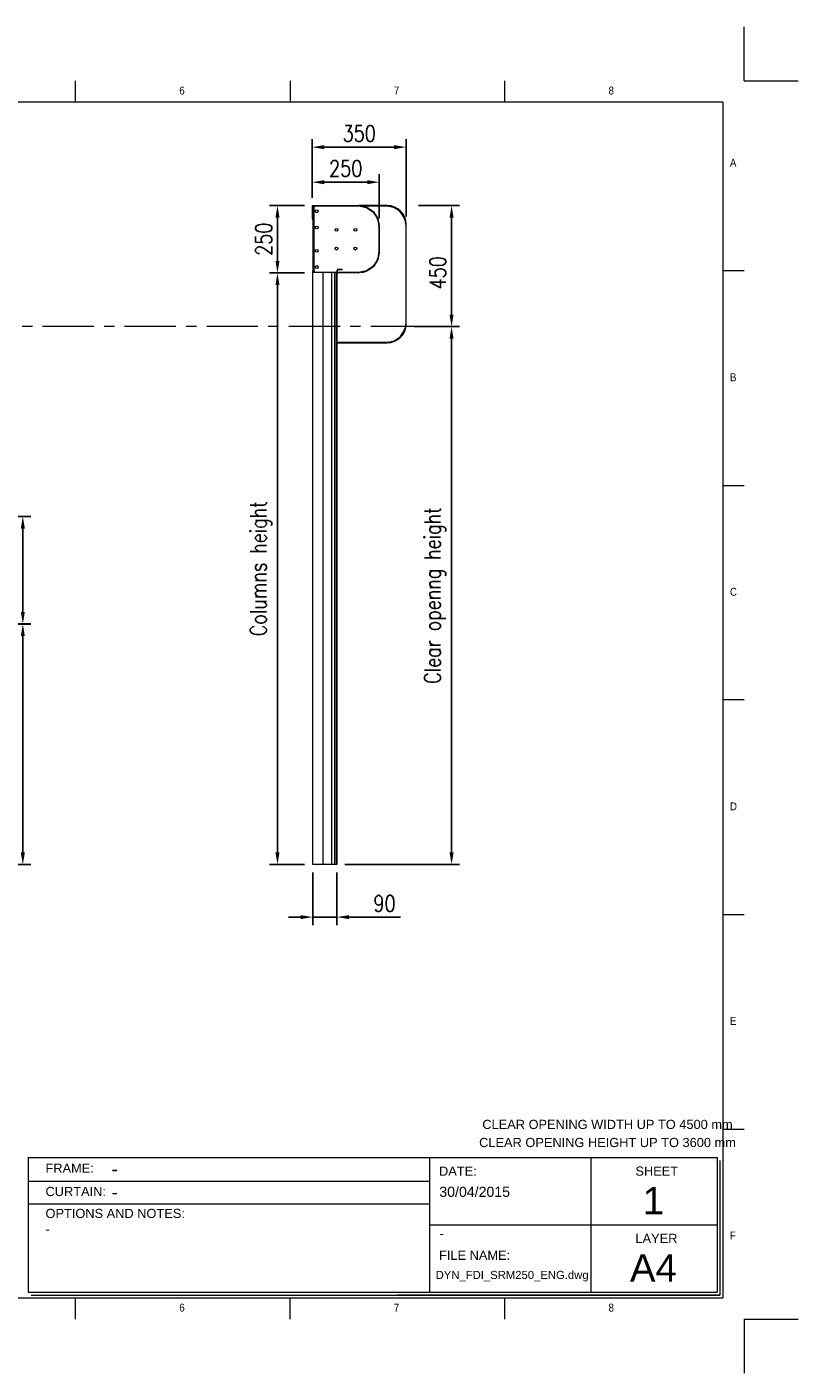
# Model space of a CAD drawing. Header units: millimetres. Extents: x 1545 to 17790, y 764 to 5765.
# Tile 5 of 5: x 5640 to 8504, y 764 to 5765. Entities that reach past the tile are written whole.
import ezdxf

# ---------------------------------------------------------------- set-up
doc = ezdxf.new("R2010")
doc.units = ezdxf.units.MM
doc.header["$LTSCALE"] = 50
doc.header["$PDSIZE"] = -1
doc.linetypes.add('CENTERX2', pattern=[20.32, 12.7, -2.54, 2.54, -2.54])
doc.layers.add('FORMAT', color=7, linetype='Continuous')
doc.styles.add('NYIP', font='romans.shx', dxfattribs={"width": 0.8})
doc.styles.add('SLDTEXTSTYLE0', font='GOTHIC.TTF', dxfattribs={"width": 0.913})
doc.styles.get("Standard").update_dxf_attribs({"font": 'GOTHIC.TTF'})
doc.dimstyles.new('STANDARD35', dxfattribs={"dimscale": 35, "dimtxt": 2, "dimasz": 1.5, "dimexe": 1, "dimexo": 1, "dimgap": 0.7, "dimtad": 1, "dimdec": 0, "dimdsep": 46, "dimtxsty": 'NYIP', "dimcen": 0, "dimclrd": 1, "dimclre": 1, "dimclrt": 2, "dimadec": 0, "dimazin": 0, "dimtfac": 1, "dimtdec": 0, "dimtix": 1, "dimtmove": 0, "dimatfit": 3, "dimfxl": 0, "dimtvp": 1, "dimtolj": 1, "dimtzin": 0, "dimarcsym": 0})

# ---------------------------------------------------------------- blocks, each defined once
blk = doc.blocks.new('A$C7C9C4F3F')
at = {"color": 7, "lineweight": 5}
for p, q in [((8295, 11245), (8295, 11504)), ((0, 1766), (199, 1766))]:
    blk.add_line(p, q, dxfattribs=at)
at = {"layer": 'FORMAT', "color": 7, "lineweight": 5}
for p, q in [((2216, 11304), (2216, 11504)), ((4209, 11504), (4209, 11304)), ((6202, 11304), (6202, 11504)), ((10188, 11304), (10188, 11504)), ((12181, 11504), (12181, 11304)), ((14174, 11304), (14174, 11504)), ((16199, 11304), (199, 11304)), ((199, 11304), (199, 199)), ((16199, 11304), (16199, 199)), ((199, 9738), (0, 9738)), ((16399, 9738), (16199, 9738)), ((0, 7745), (199, 7745)), ((16199, 7745), (16399, 7745)), ((0, 5752), (199, 5752)), ((16399, 5752), (16199, 5752)), ((0, 3759), (199, 3759)), ((16199, 3759), (16399, 3759)), ((16199, 1766), (16399, 1766)), ((8295, 0), (8295, 258)), ((199, 199), (16199, 199)), ((2224, 0), (2224, 199)), ((4018, 199), (4018, 0)), ((6210, 0), (6210, 199)), ((10188, 0), (10188, 199)), ((12181, 0), (12181, 199)), ((14174, 0), (14174, 199))]:
    blk.add_line(p, q, dxfattribs=at)
at = {"color": 7, "lineweight": 5, "char_height": 73.8, "attachment_point": 1, "style": 'SLDTEXTSTYLE0'}
for s, insert in [('1', (1203, 11450)), ('2', (3180, 11450)), ('3', (5173, 11450)), ('4', (7166, 11450)), ('5', (9159, 11450)), ('6', (11152, 11450)), ('7', (13145, 11450)), ('8', (15138, 11450)), ('A', (66, 10780)), ('A', (16266, 10780)), ('B', (66, 8787)), ('B', (16266, 8787)), ('C', (66, 6794)), ('C', (16266, 6794)), ('D', (66, 4801)), ('D', (16266, 4801)), ('E', (66, 2808)), ('1', (1012, 145)), ('2', (2988, 145)), ('3', (4981, 145)), ('4', (6974, 145))]:
    blk.add_mtext(s, dxfattribs=dict(at, insert=insert))
at = {"layer": 'FORMAT', "color": 7, "lineweight": 5, "char_height": 73.8, "attachment_point": 1, "style": 'SLDTEXTSTYLE0'}
for s, insert in [('E', (16266, 2808)), ('F', (66, 815)), ('F', (16266, 815)), ('5', (9159, 145)), ('6', (11152, 145)), ('7', (13145, 145)), ('8', (15138, 145))]:
    blk.add_mtext(s, dxfattribs=dict(at, insert=insert))
blk = doc.blocks.new('*D40')
at = {"color": 1, "lineweight": -2, "transparency": 16777216}
for p, q in [((5584.1, 3546.9), (5654.4, 3546.9)), ((5624.4, 2697.9), (5624.4, 3501.9)), ((5045.3, 2652.9), (5654.4, 2652.9))]:
    blk.add_line(p, q, dxfattribs=at)
at = {"color": 1, "transparency": 16777216}
for points in [[(5616.9, 3501.9), (5631.9, 3501.9), (5624.4, 3546.9)], [(5616.9, 2697.9), (5631.9, 2697.9), (5624.4, 2652.9)]]:
    blk.add_solid(points, dxfattribs=at)
at = {"layer": 'Defpoints', "color": 0, "transparency": 16777216}
for p in [(5554.1, 3546.9), (5624.4, 3546.9), (5015.3, 2652.9)]:
    blk.add_point(p, dxfattribs=at)
at = {"color": 2, "lineweight": 5, "transparency": 16777216, "insert": (5573.4, 3099.9), "char_height": 60, "attachment_point": 5, "rotation": 90, "style": 'NYIP'}
blk.add_mtext('\\A1;≈1500', dxfattribs=at)
blk = doc.blocks.new('*D41')
at = {"color": 1, "lineweight": -2, "transparency": 16777216}
for p, q in [((5503.5, 3946.3), (5654.4, 3946.3)), ((5624.4, 3591.3), (5624.4, 3901.3)), ((5503.5, 3546.3), (5654.4, 3546.3))]:
    blk.add_line(p, q, dxfattribs=at)
at = {"color": 1, "transparency": 16777216}
for points in [[(5616.9, 3901.3), (5631.9, 3901.3), (5624.4, 3946.3)], [(5616.9, 3591.3), (5631.9, 3591.3), (5624.4, 3546.3)]]:
    blk.add_solid(points, dxfattribs=at)
at = {"layer": 'Defpoints', "color": 0, "transparency": 16777216}
for p in [(5473.5, 3946.3), (5624.4, 3946.3), (5473.5, 3546.3)]:
    blk.add_point(p, dxfattribs=at)
at = {"color": 2, "lineweight": 5, "transparency": 16777216, "insert": (5573.4, 3746.3), "char_height": 60, "attachment_point": 5, "rotation": 90, "style": 'NYIP'}
blk.add_mtext('\\A1;400', dxfattribs=at)
blk = doc.blocks.new('*D43')
at = {"color": 1, "lineweight": -2, "transparency": 16777216}
for p, q in [((6699.2, 5129.9), (6699.2, 5348.4)), ((6744.2, 5318.4), (7003.8, 5318.4)), ((7048.8, 5060.4), (7048.8, 5348.4))]:
    blk.add_line(p, q, dxfattribs=at)
at = {"color": 1, "transparency": 16777216}
for points in [[(6744.2, 5325.9), (6744.2, 5310.9), (6699.2, 5318.4)], [(7003.8, 5325.9), (7003.8, 5310.9), (7048.8, 5318.4)]]:
    blk.add_solid(points, dxfattribs=at)
at = {"layer": 'Defpoints', "color": 0, "transparency": 16777216}
for p in [(7048.8, 5318.4), (6699.2, 5099.9), (7048.8, 5030.4)]:
    blk.add_point(p, dxfattribs=at)
at = {"color": 2, "lineweight": 5, "transparency": 16777216, "insert": (6874, 5369.4), "char_height": 60, "attachment_point": 5, "style": 'NYIP'}
blk.add_mtext('\\A1;350', dxfattribs=at)
blk = doc.blocks.new('*D44')
at = {"color": 1, "lineweight": -2, "transparency": 16777216}
for p, q in [((6699.2, 5129.9), (6699.2, 5218.2)), ((6948.7, 5054.6), (6948.7, 5218.2)), ((6744.2, 5188.2), (6903.7, 5188.2))]:
    blk.add_line(p, q, dxfattribs=at)
at = {"color": 1, "transparency": 16777216}
for points in [[(6744.2, 5195.7), (6744.2, 5180.7), (6699.2, 5188.2)], [(6903.7, 5195.7), (6903.7, 5180.7), (6948.7, 5188.2)]]:
    blk.add_solid(points, dxfattribs=at)
at = {"layer": 'Defpoints', "color": 0, "transparency": 16777216}
for p in [(6948.7, 5188.2), (6699.2, 5099.9), (6948.7, 5024.6)]:
    blk.add_point(p, dxfattribs=at)
at = {"color": 2, "lineweight": 5, "transparency": 16777216, "insert": (6823.9, 5239.2), "char_height": 60, "attachment_point": 5, "style": 'NYIP'}
blk.add_mtext('\\A1;250', dxfattribs=at)
blk = doc.blocks.new('*D45')
at = {"color": 1, "lineweight": -2, "transparency": 16777216}
for p, q in [((6671.2, 5101.4), (6540.3, 5101.4)), ((6570.3, 5056.4), (6570.3, 4895.9)), ((6671.2, 4850.9), (6540.3, 4850.9))]:
    blk.add_line(p, q, dxfattribs=at)
at = {"color": 1, "transparency": 16777216}
for points in [[(6562.8, 5056.4), (6577.8, 5056.4), (6570.3, 5101.4)], [(6562.8, 4895.9), (6577.8, 4895.9), (6570.3, 4850.9)]]:
    blk.add_solid(points, dxfattribs=at)
at = {"layer": 'Defpoints', "color": 0, "transparency": 16777216}
for p in [(6701.2, 5101.4), (6570.3, 4850.9), (6701.2, 4850.9)]:
    blk.add_point(p, dxfattribs=at)
at = {"color": 2, "lineweight": 5, "transparency": 16777216, "insert": (6519.3, 4976.2), "char_height": 60, "attachment_point": 5, "rotation": 90, "style": 'NYIP'}
blk.add_mtext('\\A1;250', dxfattribs=at)
blk = doc.blocks.new('*D46')
at = {"color": 1, "lineweight": -2, "transparency": 16777216}
for p, q in [((6671.2, 4850.9), (6540.3, 4850.9)), ((6570.3, 4805.9), (6570.3, 2697.9)), ((6671.2, 2652.9), (6540.3, 2652.9))]:
    blk.add_line(p, q, dxfattribs=at)
at = {"color": 1, "transparency": 16777216}
for points in [[(6562.8, 4805.9), (6577.8, 4805.9), (6570.3, 4850.9)], [(6562.8, 2697.9), (6577.8, 2697.9), (6570.3, 2652.9)]]:
    blk.add_solid(points, dxfattribs=at)
at = {"layer": 'Defpoints', "color": 0, "transparency": 16777216}
for p in [(6701.2, 4850.9), (6570.3, 2652.9), (6701.2, 2652.9)]:
    blk.add_point(p, dxfattribs=at)
at = {"color": 2, "lineweight": 5, "transparency": 16777216, "insert": (6509.3, 3751.9), "char_height": 60, "attachment_point": 5, "rotation": 90, "style": 'NYIP'}
blk.add_mtext('\\A1;Columns height', dxfattribs=at)
blk = doc.blocks.new('*D47')
at = {"color": 1, "lineweight": -2, "transparency": 16777216}
for p, q in [((7078.7, 4651.4), (7247.1, 4651.4)), ((7217.1, 2697.9), (7217.1, 4606.4)), ((6821.2, 2652.9), (7247.1, 2652.9))]:
    blk.add_line(p, q, dxfattribs=at)
at = {"color": 1, "transparency": 16777216}
for points in [[(7209.6, 4606.4), (7224.6, 4606.4), (7217.1, 4651.4)], [(7209.6, 2697.9), (7224.6, 2697.9), (7217.1, 2652.9)]]:
    blk.add_solid(points, dxfattribs=at)
at = {"layer": 'Defpoints', "color": 0, "transparency": 16777216}
for p in [(7048.7, 4651.4), (7217.1, 4651.4), (6791.2, 2652.9)]:
    blk.add_point(p, dxfattribs=at)
at = {"color": 2, "lineweight": 5, "transparency": 16777216, "insert": (7156.1, 3652.2), "char_height": 60, "attachment_point": 5, "rotation": 90, "style": 'NYIP'}
blk.add_mtext('\\A1;Clear openng height', dxfattribs=at)
blk = doc.blocks.new('*D48')
at = {"color": 1, "lineweight": -2, "transparency": 16777216}
for p, q in [((6701.2, 2622.9), (6701.2, 2427.6)), ((6791.2, 2622.9), (6791.2, 2427.6)), ((6656.2, 2457.6), (6611.2, 2457.6)), ((6701.2, 2457.6), (6791.2, 2457.6)), ((6836.2, 2457.6), (7027.7, 2457.6))]:
    blk.add_line(p, q, dxfattribs=at)
at = {"color": 1, "transparency": 16777216}
for points in [[(6656.2, 2465.1), (6656.2, 2450.1), (6701.2, 2457.6)], [(6836.2, 2465.1), (6836.2, 2450.1), (6791.2, 2457.6)]]:
    blk.add_solid(points, dxfattribs=at)
at = {"layer": 'Defpoints', "color": 0, "transparency": 16777216}
for p in [(6701.2, 2652.9), (6791.2, 2652.9), (6791.2, 2457.6)]:
    blk.add_point(p, dxfattribs=at)
at = {"color": 2, "lineweight": 5, "transparency": 16777216, "insert": (6967.9, 2508.6), "char_height": 60, "attachment_point": 5, "style": 'NYIP'}
blk.add_mtext('\\A1;90', dxfattribs=at)
blk = doc.blocks.new('*D49')
at = {"color": 1, "lineweight": -2, "transparency": 16777216}
for p, q in [((7094.4, 5101.4), (7247.1, 5101.4)), ((7217.1, 4696.4), (7217.1, 5056.4)), ((7077.9, 4651.4), (7247.1, 4651.4))]:
    blk.add_line(p, q, dxfattribs=at)
at = {"color": 1, "transparency": 16777216}
for points in [[(7209.6, 5056.4), (7224.6, 5056.4), (7217.1, 5101.4)], [(7209.6, 4696.4), (7224.6, 4696.4), (7217.1, 4651.4)]]:
    blk.add_solid(points, dxfattribs=at)
at = {"layer": 'Defpoints', "color": 0, "transparency": 16777216}
for p in [(7064.4, 5101.4), (7217.1, 5101.4), (7047.9, 4651.4)]:
    blk.add_point(p, dxfattribs=at)
at = {"color": 2, "lineweight": 5, "transparency": 16777216, "insert": (7166.1, 4851.4), "char_height": 60, "attachment_point": 5, "rotation": 90, "style": 'NYIP'}
blk.add_mtext('\\A1;450', dxfattribs=at)

msp = doc.modelspace()

# ---------------------------------------------------------------- linework, layer by layer
at = {"color": 2, "lineweight": 5}
for p, q in [((8304.3, 5565), (8304.3, 5765)), ((8304.3, 5565), (8504.3, 5565)), ((8304.3, 963.5), (8504.3, 963.5)), ((8304.3, 963.5), (8304.3, 763.5))]:
    msp.add_line(p, q, dxfattribs=at)
at = {"lineweight": 5}
for p, q in [((6701.2, 5099.9), (6699.2, 5099.9)), ((6699.2, 5099.9), (6699.2, 5050.9)), ((6701.2, 5099.9), (6701.2, 5101.4)), ((6701.2, 5101.4), (6871.9, 5101.4)), ((6701.2, 5099.9), (6871.9, 5099.9)), ((6701.2, 5099.9), (6701.2, 5050.9)), ((6701.2, 5097.9), (6703.2, 5097.9)), ((6701.2, 5095.4), (6703.2, 5095.4)), ((6701.8, 5099.9), (6701.8, 5099.4)), ((6701.8, 5099.4), (6703.2, 5099.4)), ((6701.8, 5099.4), (6701.8, 5097.9)), ((6703.2, 5099.9), (6703.2, 5097.9)), ((6703.2, 5097.9), (6703.2, 5095.4)), ((6705.7, 5097.9), (6703.2, 5097.9)), ((6703.2, 5095.4), (6703.2, 5093.9)), ((6705.7, 5097.9), (6705.7, 5099.9)), ((6705.9, 5094.9), (6705.9, 4857.9)), ((6977.8, 5101.4), (6871.9, 5101.4)), ((6871.9, 5099.9), (6871.9, 5101.4)), ((6872.2, 5099.7), (6872.2, 5099.9)), ((6873.3, 5099.7), (6872.2, 5099.7)), ((6872.8, 5101.3), (6872.5, 5099.9)), ((6872.5, 5099.9), (6900.4, 5094.3)), ((6872.8, 5101.3), (6900.7, 5095.8)), ((6877.4, 5100.4), (6977.8, 5100.4)), ((6900.4, 5094.3), (6900.7, 5095.8)), ((6902.2, 5095.2), (6901.3, 5093.9)), ((6901.3, 5093.9), (6924.8, 5078.2)), ((6902.2, 5095.2), (6925.6, 5079.5)), ((6924.8, 5078.2), (6925.6, 5079.5)), ((6926.8, 5078.3), (6925.5, 5077.5)), ((6925.5, 5077.5), (6941.2, 5054.1)), ((6926.8, 5078.3), (6942.4, 5054.9)), ((6941.2, 5054.1), (6942.4, 5054.9)), ((6943.1, 5053.4), (6941.6, 5053.1)), ((6941.6, 5053.1), (6947.1, 5025.2)), ((6943.1, 5053.4), (6948.6, 5025.5)), ((6972.5, 5100.4), (6972.5, 5100)), ((6977.8, 5099.8), (6977.8, 5100.4)), ((6699.2, 5050.9), (6701.2, 5050.9)), ((6701.2, 5050.9), (6701.2, 4857.4)), ((6947, 5024.9), (6947, 5026)), ((6947.2, 5024.9), (6947, 5024.9)), ((6947.1, 5025.2), (6948.6, 5025.5)), ((6948.7, 5024.6), (6947.2, 5024.6)), ((6947.2, 5024.6), (6947.2, 4928.2)), ((6948.7, 5024.6), (6948.7, 4928.2)), ((7047.8, 5030.4), (7047.2, 5030.4)), ((7047.4, 5025.6), (7047.8, 5025.6)), ((7047.8, 5030.4), (7047.8, 4662.4)), ((7048.8, 4662.4), (7048.8, 5030.4)), ((6947.1, 4927.7), (6941.6, 4899.7)), ((6948.6, 4927.4), (6943.1, 4899.4)), ((6947, 4927.9), (6947.2, 4927.9)), ((6947, 4926.8), (6947, 4927.9)), ((6948.6, 4927.4), (6947.1, 4927.7)), ((6947.2, 4928.2), (6948.7, 4928.2)), ((6703.2, 4857.4), (6701.2, 4857.4)), ((6701.2, 4857.4), (6701.2, 4854.9)), ((6701.2, 4852.9), (6701.2, 4854.9)), ((6701.2, 4854.9), (6703.2, 4854.9)), ((6701.2, 2652.9), (6701.2, 4852.9)), ((6705.4, 4852.9), (6701.2, 4852.9)), ((6703.2, 4858.9), (6703.2, 4857.4)), ((6703.2, 4857.4), (6703.2, 4854.9)), ((6703.2, 4852.9), (6703.2, 4854.9)), ((6703.2, 4854.9), (6705.7, 4854.9)), ((6705.1, 4854.9), (6705.1, 4858.3)), ((6732, 4852.9), (6705.4, 4852.9)), ((6705.7, 4854.9), (6705.7, 4852.9)), ((6736.2, 4852.9), (6732, 4852.9)), ((6738.4, 4852.9), (6736.2, 4852.9)), ((6738.4, 4852.9), (6738.4, 2652.9)), ((6770.9, 4852.9), (6738.4, 4852.9)), ((6771.5, 4852.9), (6770.9, 4852.9)), ((6771.5, 4852.9), (6771.5, 2652.9)), ((6792.7, 4852.9), (6771.5, 4852.9)), ((6781.6, 4852.9), (6780.6, 4852.9)), ((6781.6, 4852.9), (6781.6, 2652.9)), ((6788.7, 4852.9), (6788.7, 2652.9)), ((6791.2, 4852.9), (6791.2, 2652.9)), ((6793.2, 4861.2), (6791.7, 4861.2)), ((6791.7, 4855.6), (6791.7, 4861.2)), ((6791.7, 4855.6), (6793.2, 4855.6)), ((6793.2, 4855.6), (6793.2, 4861.2)), ((6795.9, 4865.4), (6795.9, 4863.9)), ((6795.9, 4865.4), (6811.2, 4865.4)), ((6795.9, 4863.9), (6811.2, 4863.9)), ((6795.9, 4852.9), (6795.9, 4851.4)), ((6871.9, 4852.9), (6795.9, 4852.9)), ((6811.2, 4865.4), (6811.2, 4863.9)), ((6871.9, 4851.4), (6871.9, 4852.9)), ((6872.2, 4852.9), (6872.2, 4853.1)), ((6872.2, 4853.1), (6873.3, 4853.1)), ((6900.4, 4858.5), (6872.5, 4853)), ((6872.5, 4853), (6872.8, 4851.5)), ((6900.7, 4857), (6872.8, 4851.5)), ((6900.7, 4857), (6900.4, 4858.5)), ((6924.8, 4874.6), (6901.3, 4858.9)), ((6901.3, 4858.9), (6902.2, 4857.7)), ((6925.6, 4873.3), (6902.2, 4857.7)), ((6925.6, 4873.3), (6924.8, 4874.6)), ((6941.2, 4898.8), (6925.5, 4875.3)), ((6925.5, 4875.3), (6926.8, 4874.5)), ((6942.4, 4897.9), (6926.8, 4874.5)), ((6942.4, 4897.9), (6941.2, 4898.8)), ((6941.6, 4899.7), (6943.1, 4899.4)), ((6871.9, 4851.4), (6795.9, 4851.4)), ((6977.8, 4592.4), (6791.2, 4592.4)), ((6791.2, 4591.4), (6977.8, 4591.4)), ((6705.4, 2652.9), (6701.2, 2652.9)), ((6732, 2652.9), (6705.4, 2652.9)), ((6736.2, 2652.9), (6732, 2652.9)), ((6738.4, 2652.9), (6736.2, 2652.9)), ((6770.9, 2652.9), (6738.4, 2652.9)), ((6771.5, 2652.9), (6770.9, 2652.9)), ((6780.6, 2652.9), (6771.5, 2652.9)), ((6781.6, 2652.9), (6780.6, 2652.9)), ((6788.1, 2652.9), (6781.6, 2652.9)), ((6788.7, 2652.9), (6788.1, 2652.9)), ((6791.1, 2652.9), (6788.7, 2652.9)), ((6791.2, 2652.9), (6791.1, 2652.9)), ((5644.7, 1563.9), (8204, 1563.9)), ((5644.7, 1563.9), (5644.7, 1063.9)), ((7134.9, 1563.9), (7134.9, 1063.9)), ((7734.9, 1563.9), (7734.9, 1063.9)), ((8204, 1563.9), (8204, 1063.9)), ((8214.3, 1553.6), (8214.3, 1053.6)), ((5646.7, 1476.4), (7134.9, 1476.4)), ((5646.7, 1392.4), (7134.9, 1392.4)), ((7134.9, 1313.9), (8204, 1313.9)), ((5644.7, 1063.9), (8204, 1063.9)), ((5655.1, 1053.6), (8214.3, 1053.6)), ((8214.3, 1053.6), (7015.3, 1053.6)), ((7025.6, 1053.6), (8214.3, 1053.6))]:
    msp.add_line(p, q, dxfattribs=at)
at = {"color": 1, "linetype": 'CENTERX2', "lineweight": 5, "ltscale": 0.3}
msp.add_line((7107.5, 4651.4), (2636, 4651.4), dxfattribs=at)
at = {"lineweight": 5}
for centre in [(6716.2, 5079.9), (6716.2, 5019.9), (6789.7, 5011.4), (6859.7, 5011.4), (6716.2, 4932.9), (6789.7, 4941.4), (6859.7, 4941.4), (6716.2, 4872.9)]:
    msp.add_circle(centre, 5.25, dxfattribs=at)
for centre, radius, start, end in [((6703.2, 5097.9), 4, 311.8744, 318.1256), ((6871.9, 5097.2), 4.17, 78.75, 90), ((6871.9, 5097.2), 2.67, 78.75, 90), ((6872.2, 5024.9), 75, 20.3257, 69.6743), ((6899.9, 5091.7), 2.67, 56.25, 78.75), ((6899.9, 5091.7), 4.17, 56.25, 78.75), ((6923.3, 5076), 2.67, 33.75, 56.25), ((6923.3, 5076), 4.17, 33.75, 56.25), ((6939, 5052.6), 2.67, 11.25, 33.75), ((6939, 5052.6), 4.17, 11.25, 33.75), ((6977.8, 5030.4), 71, 0, 90), ((6977.8, 5030.4), 70, 0, 90), ((6972.5, 5025.1), 75, 17.7481, 72.2552), ((6944.5, 5024.6), 2.67, 0, 11.25), ((6944.5, 5024.6), 4.17, 0, 11.25), ((6872.2, 4927.9), 75, 290.3257, 339.6743), ((6944.5, 4928.2), 2.67, 348.75, 0), ((6944.5, 4928.2), 4.17, 348.75, 0), ((6703.2, 4854.9), 4, 41.8744, 48.1256), ((6795.9, 4861.2), 4.17, 90, 180), ((6795.9, 4855.6), 4.17, 180, 270), ((6795.9, 4861.2), 2.67, 90, 180), ((6795.9, 4855.6), 2.67, 180, 270), ((6871.9, 4855.6), 2.67, 270, 281.25), ((6871.9, 4855.6), 4.17, 270, 281.25), ((6899.9, 4861.1), 2.67, 281.25, 303.75), ((6899.9, 4861.1), 4.17, 281.25, 303.75), ((6923.3, 4876.8), 2.67, 303.75, 326.25), ((6923.3, 4876.8), 4.17, 303.75, 326.25), ((6939, 4900.3), 2.67, 326.25, 348.75), ((6939, 4900.3), 4.17, 326.25, 348.75), ((6977.8, 4662.4), 70, 270, 0), ((6977.8, 4662.4), 71, 270, 0), ((6972.5, 4667.1), 75, 287.7448, 342.2552)]:
    msp.add_arc(centre, radius, start, end, dxfattribs=at)
for points, knots in [([(6705.9, 5094.9), (6705.6, 5094.8), (6705, 5094.4), (6704.1, 5094.1), (6703.3, 5093.9), (6702.5, 5093.9), (6701.9, 5094), (6701.5, 5094.3), (6701.2, 5094.8), (6701.2, 5095.1), (6701.2, 5095.4)], [0, 0, 0, 0, 0.12383, 0.246082, 0.370381, 0.500169, 0.629239, 0.751049, 0.857242, 1, 1, 1, 1]), ([(6703.7, 5094), (6703.7, 5094), (6703.5, 5094.1), (6703.4, 5094.3), (6703.2, 5094.8), (6703.2, 5095.2), (6703.2, 5095.4)], [0, 0, 0, 0, 0.069303, 0.344255, 0.611255, 1, 1, 1, 1]), ([(6705.7, 5099.9), (6705.9, 5099.9), (6706.4, 5099.9), (6706.8, 5099.7), (6707.1, 5099.3), (6707.2, 5098.6), (6707.2, 5097.9), (6707, 5097), (6706.7, 5096.1), (6706.4, 5095.6), (6706.2, 5095.2)], [0, 0, 0, 0, 0.122112, 0.243439, 0.368122, 0.499997, 0.628693, 0.750944, 0.85668, 1, 1, 1, 1]), ([(6705.7, 5097.9), (6705.9, 5097.9), (6706.3, 5097.9), (6706.8, 5097.8), (6707, 5097.6), (6707.1, 5097.5), (6707.1, 5097.4)], [0, 0, 0, 0, 0.33971, 0.642702, 0.924422, 1, 1, 1, 1]), ([(6898.3, 5095.2), (6897.3, 5095.7), (6895.5, 5096.4), (6893, 5097.4), (6890.6, 5098.1), (6888.1, 5098.6), (6885.5, 5099.1), (6883.8, 5099.2), (6882.9, 5099.3)], [0, 0, 0, 0, 0.196587, 0.353501, 0.502955, 0.67106, 0.834676, 1, 1, 1, 1]), ([(6972.5, 5100), (6974.1, 5100), (6977.2, 5099.9), (6981.7, 5099.7), (6986.1, 5099.1), (6990.6, 5098.1), (6993.7, 5097.1), (6995.4, 5096.5)], [0, 0, 0, 0, 0.203018, 0.399612, 0.582113, 0.776353, 1, 1, 1, 1]), ([(6946.6, 5035.5), (6946.6, 5035.5), (6946.6, 5036.5), (6946.4, 5037.8), (6946.1, 5039.5), (6945.9, 5040.8), (6945.6, 5042.1), (6945.3, 5043.4), (6944.9, 5044.8), (6944.4, 5046.5), (6943.6, 5048.6), (6942.9, 5050.1), (6942.5, 5051)], [0, 0, 0, 0, 0.004521, 0.172011, 0.25238, 0.333936, 0.41672, 0.500767, 0.586115, 0.689453, 0.827396, 1, 1, 1, 1]), ([(7043.9, 5048), (7044.6, 5046.1), (7045.8, 5042.5), (7046.8, 5037), (7047.2, 5031.4), (7047.3, 5027.6), (7047.4, 5025.6)], [0, 0, 0, 0, 0.254826, 0.504244, 0.731461, 1, 1, 1, 1]), ([(6942.5, 4901.9), (6943, 4902.8), (6943.7, 4904.6), (6944.7, 4907.1), (6945.4, 4909.5), (6945.9, 4912), (6946.3, 4914.6), (6946.5, 4916.3), (6946.6, 4917.2)], [0, 0, 0, 0, 0.196605, 0.353513, 0.502955, 0.671059, 0.834677, 1, 1, 1, 1]), ([(6701.2, 4857.4), (6701.2, 4857.7), (6701.2, 4858.1), (6701.4, 4858.5), (6701.9, 4858.8), (6702.5, 4858.9), (6703.3, 4858.9), (6704.1, 4858.8), (6705, 4858.4), (6705.5, 4858.1), (6705.9, 4857.9)], [0, 0, 0, 0, 0.122112, 0.24344, 0.368122, 0.499997, 0.628696, 0.750947, 0.856681, 1, 1, 1, 1]), ([(6703.2, 4857.4), (6703.2, 4857.7), (6703.2, 4858), (6703.3, 4858.5), (6703.5, 4858.7), (6703.7, 4858.8), (6703.7, 4858.8)], [0, 0, 0, 0, 0.340513, 0.644226, 0.926615, 1, 1, 1, 1]), ([(6706.2, 4857.6), (6706.4, 4857.3), (6706.7, 4856.8), (6707, 4855.9), (6707.2, 4855), (6707.2, 4854.2), (6707.1, 4853.6), (6706.8, 4853.2), (6706.4, 4853), (6706, 4852.9), (6705.7, 4852.9)], [0, 0, 0, 0, 0.123829, 0.246084, 0.370381, 0.500169, 0.62924, 0.751051, 0.857244, 1, 1, 1, 1]), ([(6707.1, 4855.4), (6707.1, 4855.4), (6707, 4855.2), (6706.8, 4855.1), (6706.3, 4854.9), (6706, 4854.9), (6705.7, 4854.9)], [0, 0, 0, 0, 0.069296, 0.344255, 0.61126, 1, 1, 1, 1]), ([(6882.8, 4853.5), (6882.8, 4853.5), (6883.8, 4853.6), (6885.1, 4853.7), (6886.8, 4854), (6888.1, 4854.2), (6889.4, 4854.5), (6890.7, 4854.8), (6892.1, 4855.2), (6893.8, 4855.7), (6895.8, 4856.5), (6897.4, 4857.2), (6898.3, 4857.6)], [0, 0, 0, 0, 0.004521, 0.172011, 0.252381, 0.333937, 0.41672, 0.500766, 0.586115, 0.689453, 0.827395, 1, 1, 1, 1]), ([(7047.4, 4667.1), (7047.3, 4665.5), (7047.3, 4662.4), (7047.1, 4657.9), (7046.5, 4653.5), (7045.5, 4649), (7044.5, 4645.9), (7043.9, 4644.3)], [0, 0, 0, 0, 0.203018, 0.399612, 0.582113, 0.776353, 1, 1, 1, 1]), ([(6995.4, 4595.7), (6993.5, 4595), (6989.8, 4593.8), (6984.2, 4592.8), (6980.5, 4592.5), (6978.7, 4592.4)], [0, 0, 0, 0, 0.350323, 0.688737, 1, 1, 1, 1])]:
    msp.add_open_spline(points, degree=3, knots=knots, dxfattribs=at)

# ---------------------------------------------------------------- block references
at = {"lineweight": 5, "xscale": 0.4, "yscale": 0.4, "zscale": 0.4}
msp.add_blockref('A$C7C9C4F3F', (1744.9, 963.5), dxfattribs=at)

# ---------------------------------------------------------------- texts
at = {"lineweight": 5}
for s, insert, char_height, width, attachment_point in [('{\\fArial|b0|i0|c0|p34;CLEAR OPENING WIDTH UP TO 4500 mm}', (7796.4, 1704.5), 34.043, 1130.977, 2), ('{\\fArial|b0|i0|c0|p34;CLEAR OPENING HEIGHT UP TO 3600 mm}', (7796.4, 1637.3), 34.043, 1130.977, 2), ('{\\fArial|b0|i0|c0|p34;FRAME:}', (5708.6, 1541.9), 34.043, 578.728, 1), ('{\\fArial|b0|i0|c0|p34;-}', (5953.6, 1547.1), 50, 1057.823, 1), ('{\\fArial|b0|i0|c0|p34;DATE:}', (7170.6, 1531), 34.043, 578.728, 1), ('{\\fArial|b0|i0|c0|p34;SHEET}', (7900.1, 1531), 34.043, 578.728, 1), ('{\\fArial|b0|i0|c0|p34;CURTAIN:}', (5708.6, 1455.2), 34.043, 578.728, 1), ('{\\fArial|b0|i0|c0|p34;\\H0.752x;30/04/2015}', (7171.5, 1455.9), 50, 1044.717, 1), ('{\\fArial|b0|i0|c0|p34;1}', (7966.9, 1455.1), 102, 223.943, 2), ('{\\fArial|b0|i0|c0|p34;-}', (5953.6, 1460.8), 50, 1057.823, 1), ('{\\fArial|b0|i0|c0|p34;OPTIONS AND NOTES:}', (5708.6, 1373.7), 34.043, 578.728, 1), ('{\\fArial|b0|i0|c0|p34;-}', (5708.6, 1315.3), 34.043, 578.728, 1), ('{\\fArial|b0|i0|c0|p34;\\H0.752x;-}', (7171.5, 1301.4), 50, 1044.717, 1), ('{\\fArial|b0|i0|c0|p34;LAYER}', (7900.1, 1281), 34.043, 578.728, 1), ('{\\fArial|b0|i0|c0|p34;FILE NAME:}', (7170.6, 1218.3), 34.043, 578.728, 1), ('{\\fArial|b0|i0|c0|p34;A4}', (7966.9, 1205.1), 102, 223.943, 2), ('{\\fArial|b0|i0|c0|p34;DYN_FDI_SRM250_ENG.dwg}', (7158, 1143.2), 30, 1044.717, 1)]:
    msp.add_mtext(s, dxfattribs=dict(at, insert=insert, char_height=char_height, width=width, attachment_point=attachment_point))

# ---------------------------------------------------------------- dimensions: what is measured, and where the dimension line sits
at = {"color": 1, "lineweight": 5}
for base, p1, p2, picture, middle in [((7048.8, 5318.4), (6699.2, 5099.9), (7048.8, 5030.4), '*D43', (6874, 5369.4)), ((6948.699941, 5188.161234), (6699.19994, 5099.911214), (6948.699941, 5024.64822), '*D44', (6823.94994, 5239.161234))]:
    dim = msp.add_linear_dim(base=base, p1=p1, p2=p2, dimstyle='STANDARD35', override={"dimscale": 30}, dxfattribs=at)
    dim.commit()
    dim.dimension.update_dxf_attribs({"geometry": picture, "text_midpoint": middle})
for base, p1, p2, picture, middle in [((6570.29766, 4850.91121), (6701.19994, 5101.41119), (6701.19994, 4850.91121), '*D45', (6519.29766, 4976.1612)), ((5624.4, 3946.3), (5473.5, 3546.3), (5473.5, 3946.3), '*D41', (5573.4, 3746.3))]:
    dim = msp.add_linear_dim(base=base, p1=p1, p2=p2, angle=90, dimstyle='STANDARD35', override={"dimscale": 30}, dxfattribs=at)
    dim.commit()
    dim.dimension.update_dxf_attribs({"geometry": picture, "text_midpoint": middle})
dim = msp.add_linear_dim(base=(7217.1, 5101.4), p1=(7047.9, 4651.4), p2=(7064.4, 5101.4), angle=90, dimstyle='STANDARD35', override={"dimscale": 30}, dxfattribs=at)
dim.commit()
dim.dimension.update_dxf_attribs({"geometry": '*D49', "text_midpoint": (7217.1, 4851.4), "dimtype": 160})
for base, p1, p2, text, picture, middle in [((6570.3, 2652.9), (6701.2, 4850.9), (6701.2, 2652.9), 'Columns height', '*D46', (6509.3, 3751.9)), ((7217.1, 4651.4), (6791.2, 2652.9), (7048.7, 4651.4), 'Clear openng height', '*D47', (7156.1, 3652.2)), ((5624.4, 3546.9), (5015.3, 2652.9), (5554.1, 3546.9), '≈1500', '*D40', (5573.4, 3099.9))]:
    dim = msp.add_linear_dim(base=base, p1=p1, p2=p2, angle=90, text=text, dimstyle='STANDARD35', override={"dimscale": 30}, dxfattribs=at)
    dim.commit()
    dim.dimension.update_dxf_attribs({"geometry": picture, "text_midpoint": middle})
dim = msp.add_linear_dim(base=(6791.2, 2457.6), p1=(6701.2, 2652.9), p2=(6791.2, 2652.9), dimstyle='STANDARD35', override={"dimscale": 30}, dxfattribs=at)
dim.commit()
dim.dimension.update_dxf_attribs({"geometry": '*D48', "text_midpoint": (6967.9, 2457.6), "dimtype": 160})

doc.saveas('drawing.dxf')
